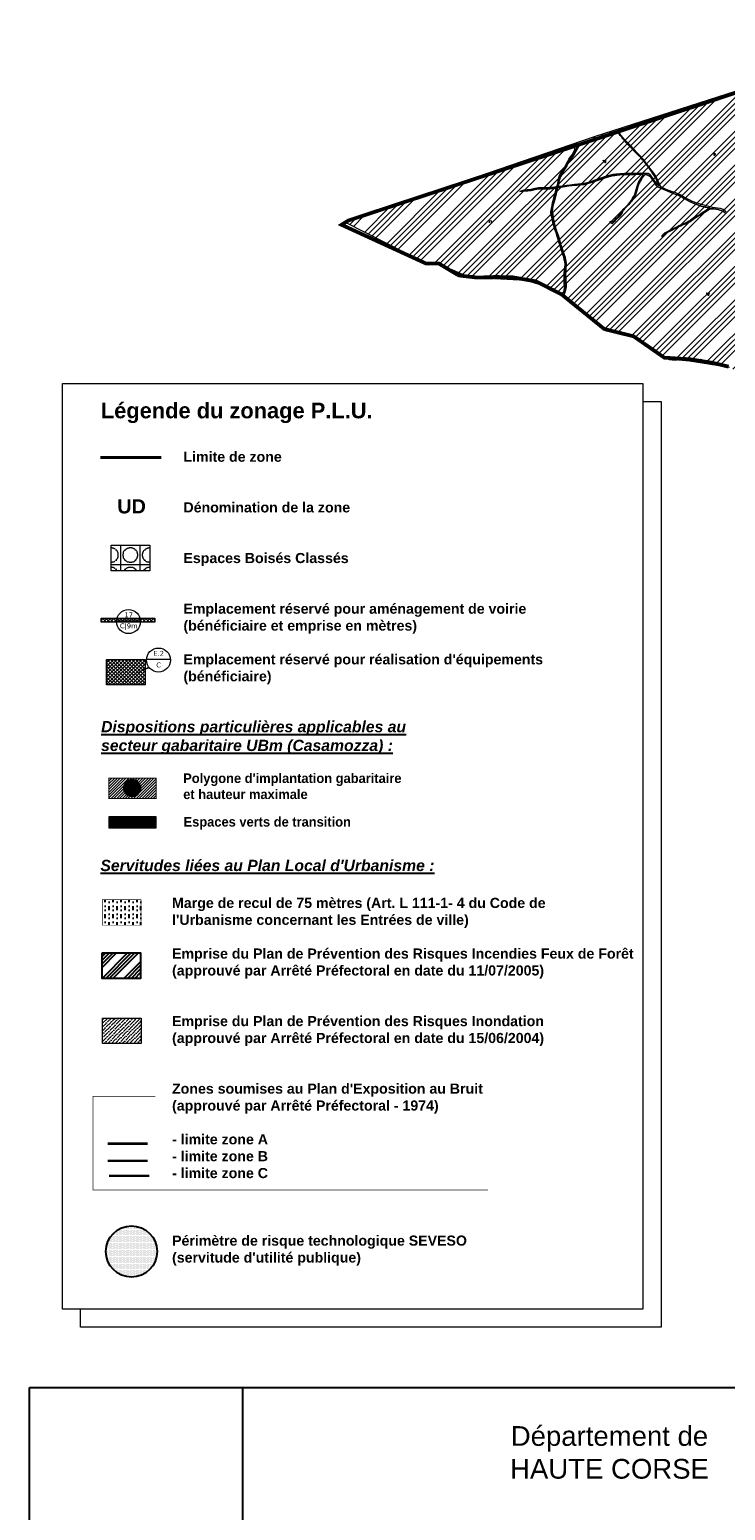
# Model space of a CAD drawing. Header units: metres. Extents: x 578835 to 593571, y 248557 to 255108.
# Tile 16 of 251: x 578835 to 579947, y 250535 to 252903. Entities that reach past the tile are written whole.
import ezdxf
from ezdxf.enums import TextEntityAlignment as Align

# ---------------------------------------------------------------- set-up
doc = ezdxf.new("R2010")
doc.units = ezdxf.units.M
for name, pattern in [('CACHEX2', [0.75, 0.5, -0.25]), ('CONTINU', [0]), ('DASHDOT', [1, 0.5, -0.25, 0, -0.25]), ('SOLID_LINE', [0])]:
    doc.linetypes.add(name, pattern=pattern)
for name, color, linetype, lineweight in [('01_PLU implantation gabaritaire', 22, 'CONTINU', 30), ('01_PLU_EVP', 104, 'Continuous', 0), ('01_Présentation', 7, 'Continuous', 0), ('02_Modif_POS-Implantations obligées', 24, 'DASHDOT', 0), ('Cad-BATIMENT_BATI_PRIVE12_HACH', 7, 'SOLID_LINE', 0), ('Cad-HYDROGRAPHI_COURS_D_EAU28', 5, 'SOLID_LINE', 0), ('Cad-PARCELLAIRE_PARCELLE1', 250, 'SOLID_LINE', 0), ('Cad-RESEAU_ROUT_AXE_DE_VOIE26', 255, 'SOLID_LINE', 0), ('Cad-TOPONYMIE_NUMERO_DE_PARCELL182', 250, 'SOLID_LINE', 0), ('PLU', 7, 'CACHEX2', 5), ('PPRIF - contour', 10, 'Continuous', 9)]:
    doc.layers.add(name, color=color, linetype=linetype, lineweight=lineweight)
doc.layers.add('présentation - une seule planche', color=7, linetype='Continuous')
doc.layers.add('présentation_Légende une seule planche', color=1, linetype='Continuous')
doc.styles.add('00001', font='arial.ttf', dxfattribs={"height": 50})
doc.styles.add('Numero ER', font='verdanab_0.ttf', dxfattribs={"height": 8})
doc.styles.add('Présentation POS', font='ARCHITRN.TTF', dxfattribs={"height": 120})
doc.styles.get("Standard").update_dxf_attribs({"font": 'arialbd_0.ttf', "height": 50})
doc.styles.add('TEXTSTYLE_45_11', font='txt.shx', dxfattribs={"oblique": 50})

msp = doc.modelspace()

# ---------------------------------------------------------------- hatches: boundary and pattern name
at = {"layer": '01_PLU implantation gabaritaire', "linetype": 'Continuous', "lineweight": 30, "true_color": 0xffffff}
h = msp.add_hatch(color=7, dxfattribs=at)
edge = h.paths.add_edge_path()
edge.add_arc((578998.7, 251689.7), 12.9, 0, 360)
at = {"layer": '01_PLU_EVP', "linetype": 'Continuous', "lineweight": 0}
h = msp.add_hatch(dxfattribs=at)
h.set_pattern_fill('ANSI31', color=256, scale=0.5, angle=135, style=0)
h.set_pattern_definition([(180, (1479959.1608, -4772071.5673), (-4e-16, -1.5875), [])])
h.paths.add_polyline_path([(579037, 251626.1), (579037, 251643.8), (578961.4, 251643.8), (578961.4, 251626.1)])
at = {"layer": '01_Présentation'}
h = msp.add_hatch(dxfattribs=at)
h.set_pattern_fill('ANSI31', color=12, style=0)
h.set_pattern_definition([(45, (1479959.1608, -4772079.3143), (-2.2450640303, 2.2450640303), [])])
h.paths.add_polyline_path([(578961.5, 251705.6), (579037.1, 251705.6), (579037.1, 251673), (578961.5, 251673)])
at = {"layer": 'PLU', "ltscale": 0.4}
h = msp.add_hatch(dxfattribs=at)
h.set_pattern_fill('DOTS', color=1, scale=30, style=0)
h.set_pattern_definition([(0, (-94.5196, 2.7127), (0.9375, 1.875), [0, -1.875])])
edge = h.paths.add_edge_path()
edge.add_arc((578997.6, 250948.6), 40.9, 0, 360)
at = {"layer": 'PPRIF - contour', "lineweight": 15}
h = msp.add_hatch(dxfattribs=at)
h.set_pattern_fill('ANSI34', color=30, scale=2, style=0)
h.paths.add_polyline_path([(583168.6, 249236.6), (583178, 249273.4), (583184.2, 249314.4), (583186.9, 249348.5), (583183.8, 249412.7), (583188.3, 249497.8), (583209.6, 249638.6), (583209.6, 249654.2), (583202.9, 249764.7), (583181.2, 249772.5), (583212.2, 249841.8), (583235.3, 249974.6), (583193.5, 249985.1), (583186, 250045.5), (583188.3, 250067.2), (583195.8, 250078.1), (583245.8, 250078.4), (583251, 250132.9), (583194.3, 250138.8), (583209.9, 250168.3), (583209.2, 250188.5), (583208.2, 250203.8), (583217.4, 250267.6), (583213.6, 250277.4), (583257, 250284.7), (583262.3, 250350.3), (583266.2, 250436.4), (583274.5, 250436.7), (583214.4, 250499.3), (583184.6, 250537.4), (583218.9, 250547.1), (583241.1, 250552.1), (583269.7, 250547.1), (583271.2, 250569.5), (583274.9, 250580.7), (583286.5, 250597.8), (583293.7, 250716.6), (583278.7, 250731.4), (583193.7, 250750.3), (583156.8, 250759.3), (583135.7, 250831.5), (583141.4, 250856.5), (583145.7, 250864), (583161.1, 250891.6), (583169.3, 250905.2), (583172.6, 250920.3), (583171.5, 250936.4), (583169.3, 250950.6), (583181.9, 251003.3), (583206.9, 251084), (583216.6, 251114.1), (583232.4, 251161.8), (583245.3, 251209.4), (583234.5, 251210.9), (583234.1, 251288.1), (583244.7, 251288.4), (583237.9, 251328.7), (583229.5, 251356), (583200.1, 251357.4), (583190.5, 251371.4), (583189.7, 251379.6), (583190.1, 251406.1), (583244.2, 251415.8), (583256, 251419), (583270.7, 251430.9), (583295.5, 251440.9), (583325.2, 251451.6), (583340.9, 251464.4), (583366, 251457.9), (583398.6, 251444.9), (583422.1, 251436.4), (583417.6, 251462.9), (583418.1, 251496), (583409.1, 251546.1), (583400.1, 251585.2), (583360, 251579.2), (583345, 251609.2), (583333.9, 251624.8), (583325.9, 251633.3), (583319.4, 251648.3), (583296.3, 251649.3), (583292.3, 251666.9), (583282, 251764.4), (583240.6, 251790), (583212.8, 251805.8), (583221.3, 251831.8), (583251.4, 251830.5), (583273, 251828.2), (583262.7, 251903.9), (583199.7, 251895.4), (583192.9, 251945.3), (583256.3, 251954.3), (583243.7, 252050.5), (583214.5, 252068.3), (583208.7, 252073.7), (583201.9, 252137.9), (583178.1, 252135.2), (583184, 252176.1), (583226.7, 252181.7), (583216.8, 252253.1), (583211, 252307.9), (583193.4, 252422.3), (583179, 252519.8), (583167.7, 252607.7), (583178.5, 252614.4), (583188.3, 252625.4), (583184.9, 252642), (583192.1, 252639.8), (583210.9, 252641.9), (583205, 252676.9), (583200.1, 252708.5), (583205, 252708), (583195, 252797.4), (583191, 252799.3), (583173.5, 252800.6), (583168.1, 252797.6), (583165.7, 252793.8), (583165.7, 252787.7), (583073, 252815.4), (583065.7, 252814.1), (583065.9, 252812.7), (583046.9, 252808.3), (583047, 252816), (582997.1, 252812.4), (582995.9, 252782.4), (582980.2, 252787.7), (582949.9, 252804.9), (582947.3, 252800.7), (582935.2, 252777.6), (582924.4, 252768.8), (582917.3, 252760.6), (582910.9, 252748.5), (582903.8, 252736.4), (582880, 252724.9), (582817.6, 252706.2), (582782.6, 252696.4), (582747.7, 252696.6), (582653.2, 252726.3), (582583.5, 252736.7), (582547.5, 252745.9), (582391.9, 252693.8), (582342.7, 252696.6), (582258, 252701.1), (582228.9, 252730), (582194.3, 252754.7), (582137.1, 252749.1), (582028.4, 252701.2), (581997, 252701.8), (581923.1, 252644), (581895.4, 252653.8), (581783, 252699.9), (581749.2, 252724.5), (581694.5, 252730.6), (581626.9, 252779.7), (581623.7, 252832.1), (581569, 252867.1), (581549.9, 252902.8), (581520.9, 252875.8), (581488.9, 252861.1), (581415.1, 252871.7), (581334, 252861.2), (581285.9, 252845.9), (581226.3, 252859.4), (581213.3, 252849), (581176.8, 252829.2), (581135.6, 252832.3), (581093.8, 252851.3), (581026.2, 252865.7), (580894.2, 252860), (580764.2, 252821.8), (580666.3, 252837.9), (580607, 252807.3), (580553.4, 252826), (580518.4, 252831.2), (580426.2, 252844.6), (580314.8, 252864.5), (580232.5, 252861.6), (580193.3, 252877.9), (579737.7, 252731.1), (579339.3, 252594.9), (579467.3, 252530), (579492.3, 252526.5), (579537.9, 252506.9), (579628.3, 252502), (579673.3, 252488.3), (579756.6, 252421.2), (579801.6, 252412.3), (579849.5, 252376.7), (579890.1, 252373.2), (579954.1, 252363), (580003.1, 252331.2), (580020.7, 252319.9), (580037.8, 252307.6), (580048.5, 252295.4), (580067.1, 252269.5), (580095.5, 252178.5), (580127.7, 252086.6), (580157.2, 252011.7), (580209.3, 251928.5), (580208.4, 251858.2), (580196.2, 251818.1), (580206.3, 251790.3), (580227.1, 251716.5), (580274.5, 251674), (580324.8, 251599.6), (580345.2, 251568), (580352.3, 251548.4), (580380.6, 251474.6), (580498.1, 251465.1), (580632.3, 251425.6), (580688.9, 251403.8), (580903, 251328.7), (581057.2, 251304.5), (581128.9, 251277.4), (581306.2, 251176.5), (581363.6, 251156.1), (581418.4, 251079.7), (581465.7, 250967.2), (581546, 250830.9), (581604.7, 250760.4), (581621.3, 250710.8), (581635.3, 250677.6), (581677.4, 250643.3), (581761.5, 250538.8), (581878, 250481.6), (581978.4, 250416), (582083.6, 250336.2), (582132.1, 250253), (582193.1, 250147.3), (582211.3, 250118.2), (582217.8, 250080.3), (582244.2, 249930.1), (582252.9, 249788.8), (582279.9, 249720.7), (582264.1, 249693.2), (582229.1, 249577), (582243.7, 249504.2), (582236.5, 249458.4), (582233.1, 249417.2), (582207.9, 249404.1), (582210.7, 249314.7), (582282.5, 249136.4), (582365.8, 249069.6), (582329.5, 248868.7), (582370.3, 248802.9), (582390, 248830.9), (582435.3, 248829.4), (582475.8, 248930.6), (582488.2, 248933.8), (582505, 248934.9), (582536.6, 248931), (582545.6, 248873.5), (582547.7, 248837.8), (582559.3, 248733.3), (582660.3, 248732), (582707.7, 248722.6), (582711.1, 248844.3), (582713.8, 248853.6), (582730.1, 248933.3), (582770.6, 249048.6), (582781.2, 249070.8), (582782.9, 249074.1), (582786.7, 249073.5), (582794.3, 249066.4), (582796, 249060.4), (582802, 249037.4), (582837.5, 249029.2), (582847.9, 249019.4), (582859.4, 249022.7), (582870.9, 249021.6), (582882.9, 249029.8), (582897.7, 249024.9), (582894.4, 249004.6), (582898.8, 248991.5), (582903.2, 248984.9), (582914.7, 248986), (582980.9, 249040.1), (583036.7, 249107.5), (583089.8, 249152.9), (583097, 249144.7), (583169.3, 249123.7), (583150.9, 249178.9), (583158.8, 249200.1)])
at = {"layer": 'présentation_Légende une seule planche', "lineweight": 18, "ltscale": 0.4}
h = msp.add_hatch(dxfattribs=at)
h.set_pattern_fill('EBC', color=114, scale=3.888, style=0, pattern_type=2)
h.set_pattern_definition([(0, (200817.966, 87195.867), (0, 31.104), []), (90, (200817.966, 87195.867), (-31.104, 2e-15), []), (90, (200821.854, 87195.867), (-31.104, 2e-15), [-13.608, 3.888, -13.608]), (90, (200845.18, 87195.867), (-31.104, 2e-15), [-13.608, 3.888, -13.608]), (0, (200817.966, 87199.755), (0, 31.104), [-13.608, 3.888, -13.608]), (0, (200817.966, 87223.083), (0, 31.104), [-13.608, 3.888, -13.608]), (90, (200822.242, 87195.867), (-31.104, 2e-15), [-11.664, 1.944, -3.888, 1.944, -11.664]), (90, (200844.793, 87195.867), (-31.104, 2e-15), [-11.664, 1.944, -3.888, 1.944, -11.664]), (90, (200822.63, 87195.867), (-31.104, 2e-15), [-10.4976, 1.1664, -7.776, 1.1664, -10.4976]), (90, (200844.404, 87195.867), (-31.104, 2e-15), [-10.4976, 1.1664, -7.776, 1.1664, -10.4976]), (90, (200823.02, 87195.867), (-31.104, 2e-15), [-9.72, 0.7776, -10.1088, 0.7776, -9.72]), (90, (200844.015, 87195.867), (-31.104, 2e-15), [-9.72, 0.7776, -10.1088, 0.7776, -9.72]), (90, (200823.41, 87195.867), (-31.104, 2e-15), [-9.3312, 0.3888, -11.664, 0.3888, -9.3312]), (90, (200843.626, 87195.867), (-31.104, 2e-15), [-9.3312, 0.3888, -11.664, 0.3888, -9.3312]), (90, (200823.798, 87195.867), (-31.104, 2e-15), [-8.748, 0.3888, -12.8304, 0.3888, -8.748]), (90, (200843.238, 87195.867), (-31.104, 2e-15), [-8.748, 0.3888, -12.8304, 0.3888, -8.748]), (90, (200824.186, 87195.867), (-31.104, 2e-15), [-8.1648, 0.3888, -13.9968, 0.3888, -8.1648]), (90, (200842.85, 87195.867), (-31.104, 2e-15), [-8.1648, 0.3888, -13.9968, 0.3888, -8.1648]), (90, (200824.575, 87195.867), (-31.104, 2e-15), [-7.776, 0.3888, -14.7744, 0.3888, -7.776]), (90, (200842.46, 87195.867), (-31.104, 2e-15), [-7.776, 0.3888, -14.7744, 0.3888, -7.776]), (90, (200824.964, 87195.867), (-31.104, 2e-15), [-7.3872, 0.1944, -15.9408, 0.1944, -7.3872]), (90, (200842.07, 87195.867), (-31.104, 2e-15), [-7.3872, 0.1944, -15.9408, 0.1944, -7.3872]), (90, (200825.275, 87195.867), (-31.104, 2e-15), [-7.27056, 0, -16.56288, 0, -7.27056]), (90, (200841.76, 87195.867), (-31.104, 2e-15), [-7.27056, 0, -16.56288, 0, -7.27056]), (0, (200817.966, 87200.144), (0, 31.104), [-11.664, 1.944, -3.888, 1.944, -11.664]), (0, (200817.966, 87222.694), (0, 31.104), [-11.664, 1.944, -3.888, 1.944, -11.664]), (0, (200817.966, 87200.533), (0, 31.104), [-10.4976, 1.1664, -7.776, 1.1664, -10.4976]), (0, (200817.966, 87222.305), (0, 31.104), [-10.4976, 1.1664, -7.776, 1.1664, -10.4976]), (0, (200817.966, 87200.92), (0, 31.104), [-9.72, 0.7776, -10.1088, 0.7776, -9.72]), (0, (200817.966, 87221.917), (0, 31.104), [-9.72, 0.7776, -10.1088, 0.7776, -9.72]), (0, (200817.966, 87201.31), (0, 31.104), [-9.3312, 0.3888, -11.664, 0.3888, -9.3312]), (0, (200817.966, 87221.528), (0, 31.104), [-9.3312, 0.3888, -11.664, 0.3888, -9.3312]), (0, (200817.966, 87201.7), (0, 31.104), [-8.748, 0.3888, -12.8304, 0.3888, -8.748]), (0, (200817.966, 87221.14), (0, 31.104), [-8.748, 0.3888, -12.8304, 0.3888, -8.748]), (0, (200817.966, 87202.088), (0, 31.104), [-8.1648, 0.3888, -13.9968, 0.3888, -8.1648]), (0, (200817.966, 87220.75), (0, 31.104), [-8.1648, 0.3888, -13.9968, 0.3888, -8.1648]), (0, (200817.966, 87202.477), (0, 31.104), [-7.776, 0.3888, -14.7744, 0.3888, -7.776]), (0, (200817.966, 87220.36), (0, 31.104), [-7.776, 0.3888, -14.7744, 0.3888, -7.776]), (0, (200817.966, 87202.865), (0, 31.104), [-7.3872, 0.1944, -15.9408, 0.1944, -7.3872]), (0, (200817.966, 87219.973), (0, 31.104), [-7.3872, 0.1944, -15.9408, 0.1944, -7.3872])])
h.paths.add_polyline_path([(578965, 252078.1), (579026.8, 252078.1), (579026.8, 252037.3), (578965, 252037.3)])
at = {"layer": 'présentation_Légende une seule planche', "lineweight": 18, "ltscale": 3}
h = msp.add_hatch(dxfattribs=at)
h.set_pattern_fill('ANSI37', color=192, scale=32.4, style=0)
h.set_pattern_definition([(45, (202496.3194, 83438.532), (-2.863782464, 2.863782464), []), (135, (202496.3194, 83438.532), (-2.863782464, -2.863782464), [])])
h.paths.add_polyline_path([(578949.1, 251961.6), (579034.8, 251961.6), (579034.8, 251955.1), (578949.1, 251955.1)])
h = msp.add_hatch(dxfattribs=at)
h.set_pattern_fill('ANSI37', color=192, scale=32.4, style=0)
h.set_pattern_definition([(45, (201791.9797, 83505.3823), (-2.863782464, 2.863782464), []), (135, (201791.9797, 83505.3823), (-2.863782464, -2.863782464), [])])
h.paths.add_polyline_path([(578957.7, 251895.6), (579019.4, 251895.6), (579019.4, 251854.8), (578957.7, 251854.8)])
at = {"layer": 'présentation_Légende une seule planche', "ltscale": 0.4}
h = msp.add_hatch(dxfattribs=at)
h.set_pattern_fill('MUDST', color=0, angle=90, style=0)
h.set_pattern_definition([(90, (-94.5196, -16.4173), (-6.35, 12.7), [6.35, -6.35, 0, -6.35, 0, -6.35])])
h.paths.add_polyline_path([(578951.1, 251511.3), (579012.8, 251511.3), (579012.8, 251470.5), (578951.1, 251470.5)])
h = msp.add_hatch(dxfattribs=at)
h.set_pattern_fill('ANSI34', color=30, scale=1.296, style=0)
h.set_pattern_definition([(45, (200819.786, 86970.72), (-17.4576179, 17.4576179), []), (45, (200825.605, 86970.72), (-17.4576179, 17.4576179), []), (45, (200831.424, 86970.72), (-17.4576179, 17.4576179), []), (45, (200837.243, 86970.72), (-17.4576179, 17.4576179), [])])
h.paths.add_polyline_path([(578950.5, 251426.1), (579012.2, 251426.1), (579012.2, 251385.3), (578950.5, 251385.3)])
at = {"layer": 'présentation_Légende une seule planche', "lineweight": 5, "ltscale": 0.4}
h = msp.add_hatch(dxfattribs=at)
h.set_pattern_fill('ANSI36', color=152, scale=1.296, style=0)
h.set_pattern_definition([(45, (200822.199, 86982.089), (2.182202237, 8.001408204), [10.287, -2.0574, 0, -2.0574])])
h.paths.add_polyline_path([(578951.5, 251322), (579013.3, 251322), (579013.3, 251281.2), (578951.5, 251281.2)])

# ---------------------------------------------------------------- linework, layer by layer
at = {"layer": '01_PLU_EVP', "linetype": 'Continuous', "lineweight": 0}
msp.add_lwpolyline([(579037, 251626.1), (579037, 251643.8), (578961.4, 251643.8), (578961.4, 251626.1)], close=True, dxfattribs=at)
at = {"layer": '01_Présentation', "color": 12, "const_width": 1.5}
msp.add_lwpolyline([(578961.5, 251705.6), (579037.1, 251705.6), (579037.1, 251673), (578961.5, 251673)], close=True, dxfattribs=at)
at = {"layer": '02_Modif_POS-Implantations obligées', "linetype": 'Continuous', "lineweight": 30, "ltscale": 2}
msp.add_circle((578998.7, 251689.7), 12.9, dxfattribs=at)
at = {"layer": 'Cad-BATIMENT_BATI_PRIVE12_HACH', "ltscale": 0.4}
msp.add_lwpolyline([(578887.2, 252336.7), (579815.4, 252336.7), (579815.4, 250856.6), (578887.2, 250856.6)], close=True, dxfattribs=at)
msp.add_lwpolyline([(579815.4, 252307.8), (579844.4, 252307.8), (579844.4, 250827.7), (578916.1, 250827.7), (578916.1, 250856.6)], dxfattribs=at)
at = {"layer": 'Cad-HYDROGRAPHI_COURS_D_EAU28'}
msp.add_lwpolyline([(579948.6, 252611.6), (579946.3, 252613.3), (579943.9, 252614.9), (579942.2, 252615.7), (579940.9, 252616.3), (579939.8, 252616.6), (579938.6, 252616.9), (579934.6, 252617.3), (579930.9, 252617.9), (579926.9, 252618.5), (579926.9, 252618.5), (579926.9, 252618.5), (579923.1, 252619.3), (579920.8, 252619.8), (579917.1, 252620.8), (579907.6, 252623.4), (579901.7, 252625.4), (579897.9, 252626.6), (579893, 252628.4), (579891.3, 252629.2), (579888.3, 252630.8), (579883.6, 252633.6), (579878.9, 252636.3), (579876.3, 252637.8), (579872.3, 252639.6), (579866.8, 252642), (579862.8, 252643.5), (579852.7, 252647.2), (579847.3, 252649.5), (579844.5, 252650.8), (579840.3, 252654.5), (579839.8, 252654.6), (579838.7, 252655.6), (579836.3, 252657.9), (579833.1, 252662.1), (579828.3, 252668.9), (579826, 252671.6), (579825.4, 252672), (579824.5, 252672.5), (579822.7, 252672.9), (579811.7, 252673), (579798.9, 252672.9), (579786.2, 252672.6), (579778.8, 252672.3), (579772.3, 252671.7), (579767.2, 252671), (579761.5, 252669.5), (579753.7, 252667.2), (579750.9, 252666.2), (579744.7, 252664), (579737.1, 252661.2), (579731.8, 252659.5), (579725.8, 252657.5), (579721.1, 252656.7), (579716.3, 252656.2), (579711.2, 252655.4), (579705.8, 252654.9), (579698.5, 252654.1), (579693.1, 252653.5), (579686.1, 252652.4), (579679.9, 252651.6), (579679.1, 252649.4), (579681.8, 252650.1), (579691.4, 252651.9), (579697, 252652.7), (579702.2, 252653.3), (579708, 252653.9), (579709.8, 252654.2), (579713.7, 252654.5), (579719.1, 252655), (579721.2, 252655.1), (579723.3, 252655.5), (579727.3, 252656.4), (579730.9, 252657.5), (579734.7, 252658.6), (579737.8, 252659.7), (579744.1, 252662.1), (579753.3, 252665), (579761.8, 252667.6), (579768.4, 252669.3), (579770.6, 252669.7), (579774, 252670.1), (579778.6, 252670.5), (579783.3, 252670.8), (579788.8, 252671), (579794, 252671.1), (579801.1, 252671.2), (579805.5, 252671.4), (579813.6, 252671.4), (579816.5, 252671.3), (579815.6, 252669.6), (579812.4, 252664.9), (579810.3, 252661.8), (579809.2, 252659.9), (579808, 252657.5), (579807.3, 252655.7), (579806.1, 252652.3), (579804.6, 252647), (579802.6, 252639.7), (579802, 252638.4), (579801, 252636.6), (579799, 252633.3), (579797.3, 252630.2), (579796.3, 252628.3), (579794.7, 252626.4), (579791.7, 252623.3), (579788, 252619.3), (579783.6, 252615), (579782.9, 252614.2), (579782.3, 252613.3), (579781, 252610.3), (579780.4, 252609.2), (579779.9, 252608.6), (579776.7, 252605.2), (579773, 252601.2), (579769.5, 252596.8), (579768.5, 252596), (579767.8, 252595.7), (579766.6, 252595.6), (579763.4, 252595.8), (579762.7, 252595.4), (579763.1, 252594.7), (579763.4, 252594.1), (579764, 252593.7), (579765.2, 252593.2), (579766.2, 252592.9), (579766.8, 252592.9), (579767.4, 252593.2), (579768, 252593.6), (579768.5, 252594.2), (579769.8, 252596), (579771.1, 252597.7), (579772.1, 252598.7), (579777.4, 252603.5), (579779.9, 252606.4), (579781.8, 252608.7), (579782.3, 252609.5), (579783.5, 252612.7), (579785, 252614.7), (579786.1, 252615.9), (579787.1, 252617), (579788.7, 252618.7), (579792.4, 252622.6), (579795.3, 252625.7), (579796.7, 252627.5), (579798.5, 252629.7), (579799.7, 252631.1), (579800.6, 252632.7), (579801.7, 252634.6), (579802.6, 252636.4), (579803.3, 252637.9), (579803.9, 252639.5), (579804.7, 252641.5), (579805.7, 252644.8), (579806.5, 252647.6), (579807.5, 252651.4), (579808.5, 252654.3), (579809.5, 252657), (579810.3, 252658.6), (579811.6, 252661.1), (579813.1, 252663.6), (579814.3, 252665.9), (579816, 252668.1), (579817.5, 252669.9), (579818.3, 252670.9), (579818.8, 252671), (579821.8, 252670.5), (579823, 252670), (579824.4, 252669.4), (579825.7, 252668.5), (579826.8, 252667.8), (579827.5, 252667.2), (579828.1, 252666.4), (579828.9, 252665.5), (579830.2, 252663.6), (579832.7, 252659.9), (579835.2, 252655.9), (579837, 252653.5), (579837.9, 252652.6), (579838.7, 252651.8), (579839.5, 252651.1), (579840.3, 252650.6), (579842.9, 252649.5), (579844.9, 252648.6), (579847.9, 252647.4), (579851.6, 252645.9), (579855.2, 252644.4), (579859.2, 252642.7), (579862.7, 252641.3), (579868.6, 252639), (579871.6, 252638), (579873.2, 252637.3), (579875, 252636.4), (579876.8, 252635.6), (579878.1, 252634.8), (579880.6, 252633), (579886.2, 252629.9), (579891, 252627.4), (579894.9, 252625.7), (579898.4, 252624.3), (579904.1, 252622.1), (579908.8, 252620.4), (579910.9, 252619.9), (579915.1, 252618.9), (579920.8, 252617.8), (579921.8, 252617.6), (579922.2, 252617.1), (579919.4, 252615.4), (579914.6, 252612.5), (579912.8, 252611.4), (579910.2, 252609.5), (579907.1, 252607.5), (579906, 252606.7), (579902.8, 252605.2), (579899.4, 252603.6), (579898.1, 252602.9), (579897.1, 252602.3), (579896, 252601.5), (579894.3, 252599.9), (579891.7, 252597.9), (579890.6, 252596.9), (579889.1, 252596.2), (579886.5, 252594.8), (579884, 252593.7), (579880.3, 252592.3), (579878.1, 252591.6), (579877.3, 252591.3), (579876.5, 252590.8), (579874.9, 252589.9), (579873.1, 252588.7), (579871.3, 252587.7), (579868.2, 252586.3), (579864.3, 252584.5), (579860.9, 252582.9), (579857.5, 252581.2), (579853.2, 252578.8), (579850.6, 252577.5), (579849.2, 252576.7), (579848.4, 252575.8), (579846.7, 252573.7), (579845.9, 252571.9), (579847.7, 252573.1), (579851.1, 252575.5), (579854.5, 252578.1), (579856.5, 252579.2), (579861.2, 252581.6), (579866, 252583.9), (579871.3, 252586.7), (579877, 252589.6), (579879, 252590.6), (579882, 252591.8), (579884, 252592.3), (579885.5, 252592.7), (579886.6, 252593.3), (579887.7, 252593.8), (579888.6, 252594.3), (579890.4, 252595.5), (579892.6, 252597.1), (579896.2, 252599.6), (579898.8, 252601.5), (579901.3, 252603), (579904.5, 252604.8), (579908.3, 252606.8), (579911.4, 252608.7), (579914.6, 252610.7), (579917.3, 252612.4), (579919.3, 252613.9), (579922.2, 252615.6), (579923, 252616.1), (579923.8, 252616.3), (579927, 252616.1), (579929.4, 252616), (579932.4, 252615.5), (579935.8, 252615), (579938.7, 252614.2), (579940.8, 252613.6), (579942.3, 252612.9), (579943.5, 252612.4), (579944.8, 252611.6), (579946.3, 252610.5), (579948, 252608.8)], dxfattribs=at)
msp.add_lwpolyline([(579677.7, 252651.2), (579676.6, 252651), (579674, 252650.9), (579668.8, 252650.2), (579665.8, 252649.9), (579662.6, 252649.6), (579660.3, 252649.6), (579656.4, 252649.8), (579652.6, 252649.9), (579649.9, 252649.7), (579648.3, 252649.5), (579642.7, 252648.5), (579636.4, 252647.1), (579632.1, 252646.4), (579630.4, 252646.3), (579628.5, 252646), (579625, 252646.2), (579618.6, 252643.6), (579622.6, 252644.2), (579627.4, 252644.7), (579631.5, 252645), (579634.3, 252645.3), (579636.6, 252645.6), (579643.2, 252647.1), (579648.5, 252648), (579653.9, 252648.3), (579656.6, 252648.3), (579660.9, 252648), (579663.1, 252648), (579666.4, 252648.2), (579674.7, 252649.3), (579677, 252649.4), (579677.7, 252651.2), (579677.7, 252651.2)], close=True, dxfattribs=at)
at = {"layer": 'Cad-PARCELLAIRE_PARCELLE1'}
for points in [[(579948.6, 252611.6), (579946.3, 252613.3), (579943.9, 252614.9), (579942.2, 252615.7), (579940.9, 252616.3), (579939.8, 252616.6), (579938.6, 252616.9), (579934.6, 252617.3), (579930.9, 252617.9), (579926.9, 252618.5), (579923.1, 252619.3), (579920.8, 252619.8), (579917.1, 252620.8), (579907.6, 252623.4), (579901.7, 252625.4), (579897.9, 252626.6), (579893, 252628.4), (579891.3, 252629.2), (579888.3, 252630.8), (579883.6, 252633.6), (579878.9, 252636.3), (579876.3, 252637.8), (579872.3, 252639.6), (579866.8, 252642), (579862.8, 252643.5), (579852.7, 252647.2), (579847.3, 252649.5), (579844.5, 252650.8), (579842.5, 252654.8), (579840, 252660.3), (579838.3, 252664.1), (579837.7, 252665.2), (579835.4, 252669.2), (579833.9, 252671.7), (579833, 252673), (579828.9, 252678.5), (579824, 252685), (579820.4, 252689.9), (579817.4, 252694), (579815.4, 252696.3), (579812.2, 252699.6), (579806.3, 252705.7), (579800.8, 252711.4), (579795.9, 252716.8), (579790.8, 252722.2), (579786.5, 252726.7), (579783.8, 252729.8), (579780.2, 252734), (579778.4, 252736.5), (579776.5, 252739.8), (579802.4, 252748.7), (579827.7, 252757), (579860.6, 252767.5), (579890.9, 252777.1), (579922.4, 252787.6), (579947.9, 252796.1)], [(579948, 252608.8), (579946.3, 252610.5), (579944.8, 252611.6), (579943.5, 252612.4), (579942.3, 252612.9), (579940.8, 252613.6), (579938.7, 252614.2), (579935.8, 252615), (579932.4, 252615.5), (579929.4, 252616), (579927, 252616.1), (579923.8, 252616.3), (579923, 252616.1), (579922.2, 252615.6), (579919.3, 252613.9), (579917.3, 252612.4), (579914.6, 252610.7), (579911.4, 252608.7), (579908.3, 252606.8), (579904.5, 252604.8), (579901.3, 252603), (579898.8, 252601.5), (579896.2, 252599.6), (579892.6, 252597.1), (579890.4, 252595.5), (579888.6, 252594.3), (579887.7, 252593.8), (579886.6, 252593.3), (579885.5, 252592.7), (579884, 252592.3), (579882, 252591.8), (579879, 252590.6), (579877, 252589.6), (579871.3, 252586.7), (579866, 252583.9), (579861.2, 252581.6), (579856.5, 252579.2), (579854.5, 252578.1), (579851.1, 252575.5), (579847.7, 252573.1), (579845.9, 252571.9), (579846.7, 252573.7), (579848.4, 252575.8), (579849.2, 252576.7), (579850.6, 252577.5), (579853.2, 252578.8), (579857.5, 252581.2), (579860.9, 252582.9), (579864.3, 252584.5), (579868.2, 252586.3), (579871.3, 252587.7), (579873.1, 252588.7), (579874.9, 252589.9), (579876.5, 252590.8), (579877.3, 252591.3), (579878.1, 252591.6), (579880.3, 252592.3), (579884, 252593.7), (579886.5, 252594.8), (579889.1, 252596.2), (579890.6, 252596.9), (579891.7, 252597.9), (579894.3, 252599.9), (579896, 252601.5), (579897.1, 252602.3), (579898.1, 252602.9), (579899.4, 252603.6), (579902.8, 252605.2), (579906, 252606.7), (579907.1, 252607.5), (579910.2, 252609.5), (579912.8, 252611.4), (579914.6, 252612.5), (579919.4, 252615.4), (579922.2, 252617.1), (579921.8, 252617.6), (579920.8, 252617.8), (579915.1, 252618.9), (579910.9, 252619.9), (579908.8, 252620.4), (579904.1, 252622.1), (579898.4, 252624.3), (579894.9, 252625.7), (579891, 252627.4), (579886.2, 252629.9), (579880.6, 252633), (579878.1, 252634.8), (579876.8, 252635.6), (579875, 252636.4), (579873.2, 252637.3), (579871.6, 252638), (579868.6, 252639), (579862.7, 252641.3), (579859.2, 252642.7), (579855.2, 252644.4), (579851.6, 252645.9), (579847.9, 252647.4), (579844.9, 252648.6), (579842.9, 252649.5), (579840.3, 252650.6), (579839.5, 252651.1), (579838.7, 252651.8), (579837.9, 252652.6), (579837, 252653.5), (579835.2, 252655.9), (579832.7, 252659.9), (579830.2, 252663.6), (579828.9, 252665.5), (579828.1, 252666.4), (579827.5, 252667.2), (579826.8, 252667.8), (579825.7, 252668.5), (579824.4, 252669.4), (579823, 252670), (579821.8, 252670.5), (579818.8, 252671), (579818.3, 252670.9), (579817.5, 252669.9), (579816, 252668.1), (579814.3, 252665.9), (579813.1, 252663.6), (579811.6, 252661.1), (579810.3, 252658.6), (579809.5, 252657), (579808.5, 252654.3), (579807.5, 252651.4), (579806.5, 252647.6), (579805.7, 252644.8), (579804.7, 252641.5), (579803.9, 252639.5), (579803.3, 252637.9), (579802.6, 252636.4), (579801.7, 252634.6), (579800.6, 252632.7), (579799.7, 252631.1), (579798.5, 252629.7), (579796.7, 252627.5), (579795.3, 252625.7), (579792.4, 252622.6), (579788.7, 252618.7), (579787.1, 252617), (579786.1, 252615.9), (579785, 252614.7), (579783.5, 252612.7), (579782.3, 252609.5), (579781.8, 252608.7), (579779.9, 252606.4), (579777.4, 252603.5), (579772.1, 252598.7), (579771.1, 252597.7), (579769.8, 252596), (579768.5, 252594.2), (579768, 252593.6), (579767.4, 252593.2), (579766.8, 252592.9), (579766.2, 252592.9), (579765.2, 252593.2), (579764, 252593.7), (579763.4, 252594.1), (579763.1, 252594.7), (579762.7, 252595.4), (579763.4, 252595.8), (579766.6, 252595.6), (579767.8, 252595.7), (579768.5, 252596), (579769.5, 252596.8), (579773, 252601.2), (579776.7, 252605.2), (579779.9, 252608.6), (579780.4, 252609.2), (579781, 252610.3), (579782.3, 252613.3), (579782.9, 252614.2), (579783.6, 252615), (579788, 252619.3), (579791.7, 252623.3), (579794.7, 252626.4), (579796.3, 252628.3), (579797.3, 252630.2), (579799, 252633.3), (579801, 252636.6), (579802, 252638.4), (579802.6, 252639.7), (579804.6, 252647), (579806.1, 252652.3), (579807.3, 252655.7), (579808, 252657.5), (579809.2, 252659.9), (579810.3, 252661.8), (579812.4, 252664.9), (579815.6, 252669.6), (579816.5, 252671.3), (579813.6, 252671.4), (579805.5, 252671.4), (579801.1, 252671.2), (579794, 252671.1), (579788.8, 252671), (579783.3, 252670.8), (579778.6, 252670.5), (579774, 252670.1), (579770.6, 252669.7), (579768.4, 252669.3), (579761.8, 252667.6), (579753.3, 252665), (579744.1, 252662.1), (579737.8, 252659.7), (579734.7, 252658.6), (579730.9, 252657.5), (579727.3, 252656.4), (579723.3, 252655.5), (579721.2, 252655.1), (579719.1, 252655), (579713.7, 252654.5), (579709.8, 252654.2), (579708, 252653.9), (579702.2, 252653.3), (579697, 252652.7), (579691.4, 252651.9), (579681.8, 252650.1), (579679.1, 252649.4), (579677.9, 252645.1), (579675.5, 252635.3), (579674, 252629), (579672.2, 252622.3), (579671.6, 252619.7), (579671, 252616.9), (579670.8, 252615.3), (579670.6, 252612), (579670.7, 252610.7), (579671.9, 252602.9), (579672.3, 252599.6), (579673.8, 252594.1), (579675.4, 252587.8), (579677, 252582.4), (579680, 252573.9), (579681.1, 252570.7), (579683.2, 252562.9), (579683.8, 252560.3), (579685.8, 252554.2), (579687.7, 252548), (579689.9, 252541.5), (579690.9, 252538.6), (579691.3, 252537.3), (579691.5, 252536.3), (579692, 252532.1), (579692.5, 252529.1), (579692.6, 252527.6), (579692.7, 252523.9), (579692.4, 252522.9), (579692.1, 252517.6), (579691.9, 252515.1), (579691.9, 252513.6), (579691.9, 252511.8), (579692, 252507.5), (579692.2, 252500), (579692.5, 252496.9), (579692.9, 252493.8), (579692.9, 252492.8), (579692.8, 252490.6), (579692.4, 252488.8), (579691.8, 252485.9), (579690.7, 252482.6), (579689.9, 252480.2), (579689.5, 252479.3), (579689, 252478.6), (579687.9, 252477.3), (579693.2, 252472.7), (579706.6, 252461), (579721.8, 252448.8), (579740.4, 252434.4), (579753.3, 252424.3), (579762.5, 252421.6), (579769.7, 252419.6), (579776.3, 252418.2), (579782.9, 252417.1), (579788.5, 252415.9), (579794.5, 252414.5), (579800.5, 252412.4), (579804.9, 252410.6), (579808.4, 252408.8), (579811.5, 252407.1), (579815.2, 252404.4), (579818.4, 252402), (579824.5, 252397.1), (579833.4, 252390.2), (579840.4, 252384.5), (579845.7, 252380.3), (579849.6, 252378.1), (579853, 252376.7), (579854.9, 252376), (579857.2, 252375.4), (579859.3, 252375), (579862.4, 252374.8), (579870.5, 252374.9), (579883.3, 252375.2), (579891.5, 252375.3), (579907.8, 252375.6), (579919.4, 252372.2), (579928.4, 252369.5), (579935.8, 252367.5), (579942.5, 252366), (579950.2, 252364.5)]]:
    msp.add_lwpolyline(points, dxfattribs=at)
for points in [[(579679.9, 252651.6), (579686.1, 252652.4), (579693.1, 252653.5), (579698.5, 252654.1), (579705.8, 252654.9), (579711.2, 252655.4), (579716.3, 252656.2), (579721.1, 252656.7), (579725.8, 252657.5), (579731.8, 252659.5), (579737.1, 252661.2), (579744.7, 252664), (579750.9, 252666.2), (579753.7, 252667.2), (579761.5, 252669.5), (579767.2, 252671), (579772.3, 252671.7), (579778.8, 252672.3), (579786.2, 252672.6), (579798.9, 252672.9), (579811.7, 252673), (579822.7, 252672.9), (579824.5, 252672.5), (579825.4, 252672), (579826, 252671.6), (579828.3, 252668.9), (579833.1, 252662.1), (579836.3, 252657.9), (579838.7, 252655.6), (579839.8, 252654.6), (579840.3, 252654.5), (579840.4, 252655), (579839.5, 252657.5), (579837.9, 252661.3), (579835.9, 252665.3), (579833.7, 252669.2), (579830.9, 252673.4), (579828.2, 252677.5), (579825.8, 252680.9), (579822.7, 252685.1), (579819.6, 252689.3), (579817.5, 252691.9), (579815, 252694.6), (579811.9, 252698), (579808.6, 252701.5), (579805.4, 252704.7), (579801, 252709.1), (579796.6, 252713.7), (579791.5, 252718.9), (579789.1, 252721.6), (579785.4, 252725.7), (579783.2, 252728.3), (579781.5, 252730.6), (579779.2, 252733.4), (579777.3, 252736.1), (579775.8, 252738), (579774.6, 252739.3), (579745.2, 252729), (579714.6, 252719.1), (579713, 252716.3), (579711, 252712.6), (579708.3, 252707.7), (579705.1, 252701.7), (579700.7, 252696.6), (579698.3, 252693), (579696.5, 252690), (579694.2, 252686), (579689.5, 252678), (579686.4, 252671.8), (579683.9, 252667.1), (579682.8, 252664.1), (579681, 252659.2), (579680.4, 252655.6), (579679.9, 252651.6), (579679.9, 252651.6)], [(579333.4, 252590.6), (579340, 252586.7), (579363.6, 252575.8), (579386.7, 252565.3), (579407, 252556.2), (579438.6, 252542), (579473.3, 252526.6), (579478.8, 252527.6), (579488.7, 252528.9), (579492.8, 252527.3), (579500.9, 252523), (579506.9, 252518.8), (579512, 252515.3), (579517, 252511.9), (579519.6, 252510.6), (579521.8, 252509.5), (579524, 252508.8), (579527.3, 252508.1), (579530.3, 252507.7), (579532.1, 252507.5), (579538.2, 252506.8), (579543.1, 252506.4), (579548.3, 252506.5), (579557.8, 252507.1), (579565.4, 252507.9), (579576.7, 252509.7), (579585.7, 252509.5), (579594, 252508.4), (579605.6, 252506.9), (579621.6, 252504.7), (579630, 252503.7), (579633.9, 252503.1), (579636.4, 252502.8), (579638.7, 252502.3), (579641, 252501.5), (579644.6, 252500.1), (579650.5, 252497.3), (579658.2, 252493.1), (579664.1, 252490), (579671.9, 252486.5), (579676.2, 252484.1), (579680.8, 252481.2), (579684.9, 252478.6), (579686.6, 252480.3), (579687.9, 252482.4), (579689, 252484.3), (579689.4, 252485.4), (579689.8, 252486.8), (579690.1, 252488.2), (579690.2, 252489.6), (579690.4, 252491.2), (579690.2, 252493), (579689.8, 252496.4), (579689.6, 252498.7), (579689.5, 252500.8), (579689.4, 252504), (579689.4, 252507.3), (579689.5, 252510), (579689.8, 252514.2), (579689.9, 252517.2), (579690.3, 252519), (579690.8, 252523.1), (579691.1, 252526.5), (579691.2, 252528.3), (579690.7, 252530.3), (579690.4, 252532.8), (579689.8, 252534.6), (579689, 252538.6), (579687, 252544.1), (579684.5, 252551.4), (579682.4, 252558.5), (579680.6, 252564.4), (579679.9, 252567.1), (579678.4, 252572.1), (579677.4, 252575.4), (579676.8, 252577.6), (579675.7, 252580.6), (579674.3, 252584.4), (579673.4, 252587), (579673, 252588.3), (579672.6, 252589.7), (579671.6, 252594), (579670.7, 252597.6), (579670.2, 252599.9), (579669, 252606.8), (579668.3, 252610.1), (579668.2, 252610.8), (579668.3, 252611.6), (579669.2, 252616.5), (579670.1, 252621.2), (579671.1, 252626.1), (579672.3, 252630.9), (579674.2, 252638.1), (579676.2, 252645.6), (579677, 252649.4), (579674.7, 252649.3), (579666.4, 252648.2), (579663.1, 252648), (579660.9, 252648), (579656.6, 252648.3), (579653.9, 252648.3), (579648.5, 252648), (579643.2, 252647.1), (579636.6, 252645.6), (579634.3, 252645.3), (579631.5, 252645), (579627.4, 252644.7), (579622.6, 252644.2), (579618.6, 252643.6), (579625, 252646.2), (579628.5, 252646), (579630.4, 252646.3), (579632.1, 252646.4), (579636.4, 252647.1), (579642.7, 252648.5), (579648.3, 252649.5), (579649.9, 252649.7), (579652.6, 252649.9), (579656.4, 252649.8), (579660.3, 252649.6), (579662.6, 252649.6), (579665.8, 252649.9), (579668.8, 252650.2), (579674, 252650.9), (579676.6, 252651), (579677.7, 252651.2), (579678.4, 252652.8), (579679.2, 252657.1), (579679.9, 252660.6), (579680.6, 252664), (579681.6, 252667.9), (579682.1, 252669.6), (579682.8, 252671), (579683.4, 252672.2), (579686.1, 252675.7), (579689.8, 252681.1), (579693.4, 252688.6), (579695.3, 252692.4), (579697.2, 252695.4), (579699.8, 252699.2), (579702.2, 252702.5), (579704.1, 252705.5), (579706.5, 252710.4), (579706.6, 252711.6), (579706.6, 252712.4), (579706.2, 252713.4), (579705.4, 252714.6), (579704.6, 252716.3), (579693.9, 252712.7), (579661.5, 252702.2), (579632.3, 252692.5), (579601.9, 252682.5), (579569.2, 252672), (579536.4, 252661.1), (579503.9, 252650.3), (579476.4, 252641), (579439, 252628.6), (579416.4, 252621.1), (579401.2, 252616.1), (579382, 252609.8), (579359.4, 252602.4), (579344.6, 252597.5), (579335.4, 252592.3), (579333.4, 252590.6), (579333.4, 252590.6)]]:
    msp.add_lwpolyline(points, close=True, dxfattribs=at)
at = {"layer": 'Cad-RESEAU_ROUT_AXE_DE_VOIE26'}
msp.add_lwpolyline([(579686.1, 252478), (579687.6, 252479.4), (579688.7, 252481.7), (579690.4, 252484.8), (579691.1, 252488.6), (579691.4, 252492.4), (579690.9, 252497.6), (579690.5, 252503.4), (579690.6, 252509.6), (579690.9, 252516.5), (579691.8, 252524.7), (579691.8, 252528.3), (579690.3, 252537.1), (579687.3, 252545.9), (579682.4, 252561.5), (579678.3, 252575.7), (579673.9, 252588), (579671.1, 252600.8), (579669.6, 252608.8), (579669.6, 252612.4), (579670.2, 252617), (579671.4, 252623.1), (579673.5, 252631.3), (579678.5, 252650.4), (579680.3, 252659.2), (579681.9, 252666), (579683.9, 252670), (579689.4, 252679.2), (579692.3, 252684.4), (579697.5, 252694), (579701.7, 252699.5), (579706.1, 252706.7), (579711.8, 252718.7)], dxfattribs=at)
at = {"layer": 'PLU', "color": 7, "ltscale": 2, "const_width": 6}
msp.add_lwpolyline([(579952.5, 252363.7), (579928.4, 252369.5), (579891.5, 252375.4), (579849.7, 252378.1), (579800.5, 252412.3), (579762.5, 252421.6), (579753.3, 252424.2), (579685.5, 252479.2), (579644.6, 252500.1), (579605.6, 252506.9), (579548.3, 252506.4), (579521.8, 252509.5), (579516.9, 252511.9), (579488.7, 252528.9), (579468.1, 252528.9), (579333.5, 252590.6), (579344.6, 252597.5), (579439, 252628.6), (579714.5, 252719.2), (580194, 252877.9)], dxfattribs=at)
at = {"layer": 'PPRIF - contour', "flags": 128}
msp.add_lwpolyline([(580193.3, 252877.9), (579737.7, 252731.1), (579339.3, 252594.9), (579467.3, 252530), (579492.3, 252526.5), (579537.9, 252506.9), (579628.3, 252502), (579673.3, 252488.3), (579756.6, 252421.2), (579801.6, 252412.3), (579849.5, 252376.7), (579890.1, 252373.2), (579954.1, 252363)], dxfattribs=at)
at = {"layer": 'présentation - une seule planche', "linetype": 'ByBlock', "ltscale": 80, "flags": 128}
msp.add_lwpolyline([(578834.7, 250731.2), (580357.1, 250731.2), (580357.1, 248557.2), (578834.7, 248557.2)], close=True, dxfattribs=at)
at = {"layer": 'présentation - une seule planche', "ltscale": 80, "flags": 128}
msp.add_lwpolyline([(579175.8, 249000.5), (579175.8, 250730.6)], dxfattribs=at)
at = {"layer": 'présentation_Légende une seule planche', "color": 192, "lineweight": 18, "ltscale": 3}
for p, q in [((578974, 251957.3), (579011.9, 251957.3)), ((579021.9, 251895.8), (579059.7, 251895.8))]:
    msp.add_line(p, q, dxfattribs=at)
at = {"layer": 'présentation_Légende une seule planche', "color": 0, "linetype": 'CACHEX2', "ltscale": 4, "const_width": 5, "flags": 128}
msp.add_lwpolyline([(579045.2, 252218.4), (578947.8, 252218.4)], dxfattribs=at)
at = {"layer": 'présentation_Légende une seule planche', "color": 114, "lineweight": 18, "ltscale": 50}
msp.add_lwpolyline([(578965, 252078.1), (579026.8, 252078.1), (579026.8, 252037.3), (578965, 252037.3)], close=True, dxfattribs=at)
at = {"layer": 'présentation_Légende une seule planche', "color": 192, "lineweight": 18, "ltscale": 3}
msp.add_lwpolyline([(578949.1, 251961.6), (579034.8, 251961.6), (579034.8, 251955.1), (578949.1, 251955.1)], close=True, dxfattribs=at)
at = {"layer": 'présentation_Légende une seule planche', "color": 192, "lineweight": 18, "ltscale": 50}
msp.add_lwpolyline([(578957.7, 251895.6), (579019.4, 251895.6), (579019.4, 251854.8), (578957.7, 251854.8)], close=True, dxfattribs=at)
at = {"layer": 'présentation_Légende une seule planche', "color": 192, "lineweight": 18, "ltscale": 0.4}
msp.add_lwpolyline([(579001.1, 251871.4, 0, 2.59, 0), (579024.2, 251882.2, 3.89, 3.89, 0)], format="xyseb", dxfattribs=at)
at = {"layer": 'présentation_Légende une seule planche', "color": 0, "ltscale": 50, "const_width": 1}
msp.add_lwpolyline([(578951.1, 251511.3), (579012.8, 251511.3), (579012.8, 251470.5), (578951.1, 251470.5)], close=True, dxfattribs=at)
at = {"layer": 'présentation_Légende une seule planche', "color": 1, "ltscale": 50}
msp.add_lwpolyline([(578950.5, 251426.1), (579012.2, 251426.1), (579012.2, 251385.3), (578950.5, 251385.3)], close=True, dxfattribs=at)
at = {"layer": 'présentation_Légende une seule planche', "color": 152, "lineweight": 5, "ltscale": 50}
msp.add_lwpolyline([(578951.5, 251322), (579013.3, 251322), (579013.3, 251281.2), (578951.5, 251281.2)], close=True, dxfattribs=at)
at = {"layer": 'présentation_Légende une seule planche', "color": 0, "ltscale": 0.4, "const_width": 1}
msp.add_lwpolyline([(579035.9, 251196.9), (578935.9, 251196.9), (578935.9, 251046.9), (579567.5, 251046.9)], dxfattribs=at)
at = {"layer": 'présentation_Légende une seule planche', "color": 1, "ltscale": 0.4, "const_width": 3.89}
msp.add_lwpolyline([(578959.3, 251121), (579023.4, 251121)], dxfattribs=at)
at = {"layer": 'présentation_Légende une seule planche', "color": 5, "ltscale": 0.4, "const_width": 3.89}
msp.add_lwpolyline([(578959.6, 251093.5), (579023.7, 251093.5)], dxfattribs=at)
at = {"layer": 'présentation_Légende une seule planche', "color": 82, "ltscale": 0.4, "const_width": 3.89}
msp.add_lwpolyline([(578961.9, 251069.6), (579025.9, 251069.6)], dxfattribs=at)
at = {"layer": 'présentation_Légende une seule planche', "color": 192, "lineweight": 18, "ltscale": 3}
for centre in [(578992.9, 251956), (579040.7, 251894.5)]:
    msp.add_circle(centre, 19.2, dxfattribs=at)
at = {"layer": 'présentation_Légende une seule planche', "ltscale": 0.4}
msp.add_circle((578997.6, 250948.6), 40.9, dxfattribs=at)

# ---------------------------------------------------------------- texts
at = {"layer": '01_Présentation', "char_height": 15.39, "width": 973.795, "attachment_point": 1}
for s, insert in [("{\\fCentury Gothic|b1|i0|c0|p34;Polygone d'implantation gabaritaire\\Pet hauteur maximale}", (579080.3, 251713.2)), ('{\\fCentury Gothic|b1|i0|c0|p34;Espaces verts de transition}', (579080.9, 251643.5))]:
    msp.add_mtext(s, dxfattribs=dict(at, insert=insert))
at = {"layer": '02_Modif_POS-Implantations obligées', "ltscale": 2, "insert": (578988.4, 251694.5), "char_height": 7, "width": 61.008, "attachment_point": 1, "style": '00001'}
msp.add_mtext('{\\fArial|b1|i0|c0|p34;16 m}', dxfattribs=at)
at = {"layer": 'Cad-TOPONYMIE_NUMERO_DE_PARCELL182', "style": 'TEXTSTYLE_45_11'}
for s, p in [('10', (579750.8, 252690.3)), ('9', (579928.4, 252701.7)), ('11', (579567.9, 252593.8)), ('12', (579915.8, 252478.3))]:
    msp.add_text(s, height=3.49, rotation=359.5887, dxfattribs=at).set_placement(p)
at = {"layer": 'présentation - une seule planche', "insert": (579762, 250669.3), "char_height": 31.511, "width": 1496.25, "attachment_point": 2, "style": 'Présentation POS'}
msp.add_mtext("{\\fArial|b0|i0|c0|p34;Département de\\PHAUTE CORSE\\P\\P \\P\\H2x;Commune de\\P\\fArial|b1|i0|c0|p34;\\H1.25x;LUCCIANA\\P\\P\\H1.396x;Plan Local\\Pd'Urbanisme\\P\\fArial|b1|i1|c0|p34;\\H0.50012x;Modification n°4\\fArial|b1|i0|c0|p34;\\H1.5262x;\\P\\P\\H0.3752x;\\PEchelle : 1 / 7500 ème}", dxfattribs=at)
at = {"layer": 'présentation_Légende une seule planche', "color": 0, "linetype": 'Continuous'}
msp.add_text('UD', height=22.68, dxfattribs=at).set_placement((578974.9, 252129))
at = {"layer": 'présentation_Légende une seule planche', "color": 192, "lineweight": 18, "ltscale": 50, "style": 'Numero ER'}
for s, p in [('17', (578993.2, 251966.9)), ('C|9m', (578993.2, 251948.1)), ('E.2', (579041, 251905.3)), ('C', (579041, 251886.6))]:
    msp.add_text(s, height=7.78, dxfattribs=at).set_placement(p, align=Align.MIDDLE)
at = {"layer": 'présentation_Légende une seule planche', "ltscale": 0.4, "attachment_point": 1}
for s, insert, char_height, width in [('{\\C7;Légende du zonage P.L.U.}', (578948.6, 252306.1), 25, 579.775), ('{\\fArial|b1|i1|c0|p34;\\L\\C7;Dispositions particulières applicables au secteur gabaritaire UBm (Casamozza) :}', (578949, 251797), 18, 580.41), ("{\\fArial|b1|i1|c0|p34;\\L\\C7;Servitudes liées au Plan Local d'Urbanisme :}", (578947.9, 251575), 18, 580.41)]:
    msp.add_mtext(s, dxfattribs=dict(at, insert=insert, char_height=char_height, width=width))
at = {"layer": 'présentation_Légende une seule planche', "color": 0, "ltscale": 50, "char_height": 16.2, "width": 964.879, "attachment_point": 1}
for s, insert in [("Limite de zone\\P\\P\\PDénomination de la zone\\P\\P\\PEspaces Boisés Classés\\P\\P\\PEmplacement réservé pour aménagement de voirie\\P(bénéficiaire et emprise en mètres)\\P\\PEmplacement réservé pour réalisation d'équipements\\P(bénéficiaire)", (579080.7, 252227.8)), ("{\\fArial|b1|i0|c238|p34;Marge de recul de 75 mètres (Art. L 111-1- 4 du Code de}\\P{\\fArial|b1|i0|c238|p34;l'Urbanisme concernant les Entrées de ville)\\P\\PEmprise du Plan de Prévention des Risques Incendies Feux de Forêt \\P(approuvé par Arrêté Préfectoral en date du 11/07/2005)\\P\\P\\PEmprise du Plan de Prévention des Risques Inondation\\P(approuvé par Arrêté Préfectoral en date du 15/06/2004)\\P\\P\\PZones soumises au Plan d'Exposition au Bruit \\P(approuvé par Arrêté Préfectoral - 1974)\\P\\P- limite zone A\\P- limite zone B\\P- limite zone C\\P\\P\\P\\PPérimètre de risque technologique SEVESO \\P(servitude d'utilité publique)}", (579062.5, 251514.2))]:
    msp.add_mtext(s, dxfattribs=dict(at, insert=insert))

doc.saveas('drawing.dxf')
